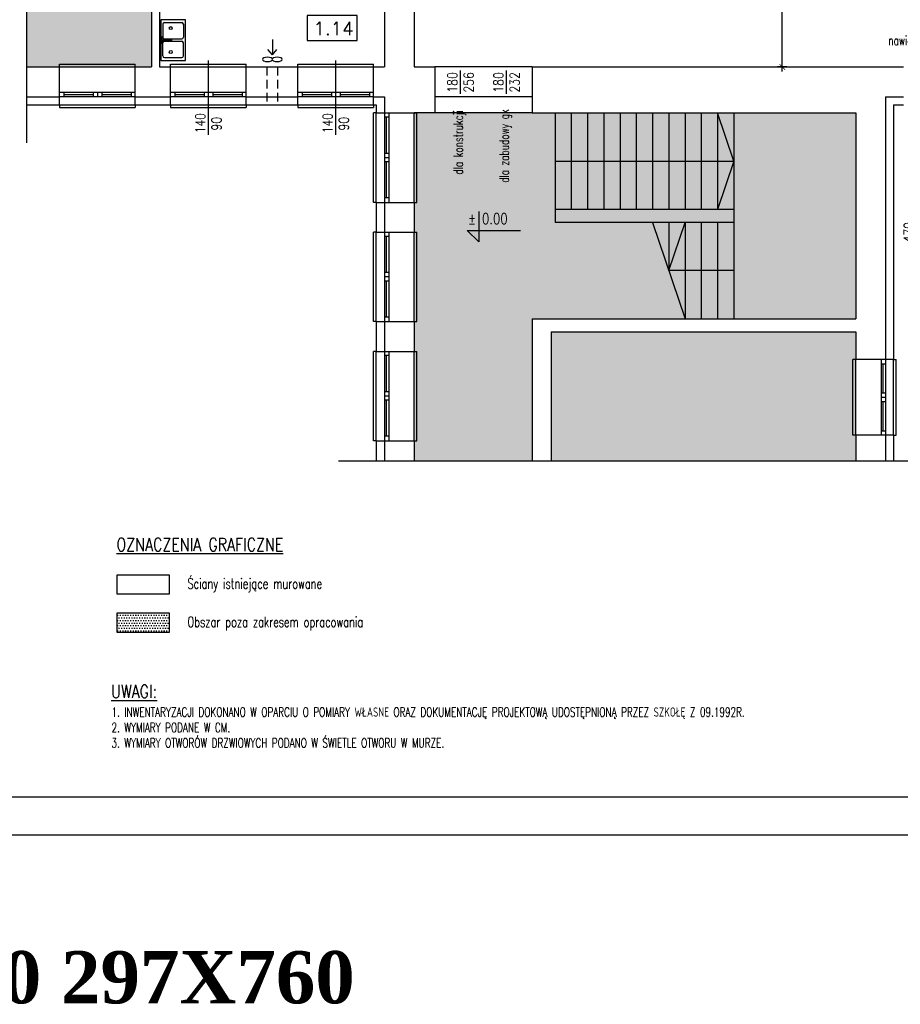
# Model space of a CAD drawing. Header units: millimetres. Extents: x 31969 to 285678, y -69766 to -1123.
# Tile 99 of 161: x 140200 to 141825, y -8993 to -7176. Entities that reach past the tile are written whole.
import ezdxf
from ezdxf.enums import TextEntityAlignment as Align
from ezdxf.lldxf.tags import DXFTag

# ---------------------------------------------------------------- set-up
doc = ezdxf.new("R2010")
doc.units = ezdxf.units.MM
doc.linetypes.add('ACAD_ISO02W100', pattern=[15, 12, -3])
doc.linetypes.add('KRE_16_8', pattern=[24, 16, -8])
for name, color, linetype in [('a-biblioteka', 251, 'Continuous'), ('a-izolacja 1', 3, 'Continuous'), ('a-koty', 1, 'Continuous'), ('a-opis 1', 3, 'Continuous'), ('a-opis 2', 1, 'Continuous'), ('a-opis 3', 15, 'Continuous'), ('a-opis stolarki 1', 3, 'Continuous'), ('a-ramka', 7, 'Continuous'), ('a-schody', 3, 'Continuous'), ('a-stolarka okienna', 3, 'Continuous'), ('a-szkło', 4, 'Continuous'), ('a-szraf', 252, 'Continuous'), ('a-wentylacja', 3, 'Continuous'), ('a-wymiary', 11, 'Continuous'), ('a-ściany istniejące murowane', 6, 'Continuous')]:
    doc.layers.add(name, color=color, linetype=linetype)
doc.layers.add('a-pomocnicza', color=42, linetype='Continuous', plot=False)
doc.styles.add('IREK', font='simplex.shx', dxfattribs={"width": 0.8})
doc.styles.add('MAREK', font='simplex.shx')
doc.styles.add('RS01507', font='romans.shx', dxfattribs={"width": 0.7, "height": 0.15})
doc.styles.add('STYLE2', font='timesbd.ttf')
doc.styles.add('WYMIAR', font='romans.shx', dxfattribs={"width": 0.8})
tags = doc.linetypes.add('DASHED', pattern=[0.75, 0.5, -0.25]).pattern_tags.tags
tags[6:7] = [DXFTag(74, 4), DXFTag(75, 0), DXFTag(340, '0'), DXFTag(46, 1.0), DXFTag(50, 0.0), DXFTag(44, 0.0), DXFTag(45, 0.0)]
tags[4:5] = [DXFTag(74, 4), DXFTag(75, 0), DXFTag(340, '0'), DXFTag(46, 1.0), DXFTag(50, 0.0), DXFTag(44, 0.0), DXFTag(45, 0.0)]
doc.dimstyles.new('MAREK', dxfattribs={"dimscale": 0.85, "dimtxt": 17, "dimasz": 12, "dimexe": 10, "dimexo": 0.625, "dimgap": 5, "dimtad": 1, "dimdec": 1, "dimdsep": 46, "dimtxsty": 'MAREK', "dimblk1": 'ARCHTICK', "dimblk2": 'ARCHTICK', "dimsah": 1, "dimcen": 2.5, "dimdle": 10, "dimadec": 0, "dimazin": 0, "dimtfac": 1, "dimtdec": 1, "dimtmove": 1, "dimatfit": 3, "dimldrblk": 'ARCHTICK', "dimfxl": 0, "dimtolj": 1, "dimtzin": 0, "dimarcsym": 0})

# ---------------------------------------------------------------- blocks, each defined once
blk = doc.blocks.new('_ARCHTICK')
at = {"color": 0, "linetype": 'ByBlock', "const_width": 0.15}
blk.add_lwpolyline([(-0.5, -0.5), (0.5, 0.5)], dxfattribs=at)
blk = doc.blocks.new('*D9')
at = {"layer": 'a-wymiary', "color": 0, "lineweight": -2, "ltscale": 100}
for p, q in [((141851, -7324.4), (141851, -7811.4)), ((141842.5, -7332.9), (141859.5, -7332.9)), ((141842.5, -7802.9), (141859.5, -7802.9))]:
    blk.add_line(p, q, dxfattribs=at)
at = {"layer": 'DEFPOINTS', "color": 0, "ltscale": 100}
for p in [(141813.1, -7332.9), (141813.1, -7802.9), (141851, -7802.9)]:
    blk.add_point(p, dxfattribs=at)
at = {"layer": 'a-wymiary', "color": 0, "lineweight": -2, "ltscale": 100, "xscale": 10.2, "yscale": 10.2, "zscale": 10.2}
for p, rotation in [((141851, -7332.9), 90), ((141851, -7802.9), 270)]:
    blk.add_blockref('_ARCHTICK', p, dxfattribs=dict(at, rotation=rotation))
at = {"layer": 'a-wymiary', "color": 0, "ltscale": 100, "insert": (141839.5, -7567.9), "char_height": 14.45, "attachment_point": 5, "rotation": 90, "style": 'MAREK'}
blk.add_mtext('\\A1;470', dxfattribs=at)
blk = doc.blocks.new('*D63')
at = {"layer": 'a-wymiary', "color": 0, "lineweight": -2, "ltscale": 100}
for p, q in [((141607.5, -7271.4), (141607.5, -6850.4)), ((141616, -6858.9), (141599, -6858.9)), ((141616, -7262.9), (141599, -7262.9))]:
    blk.add_line(p, q, dxfattribs=at)
at = {"layer": 'DEFPOINTS', "color": 0, "ltscale": 100}
for p in [(141607.5, -6858.9), (141631.3, -6858.9), (141631.3, -7262.9)]:
    blk.add_point(p, dxfattribs=at)
at = {"layer": 'a-wymiary', "color": 0, "lineweight": -2, "ltscale": 100, "xscale": 10.2, "yscale": 10.2, "zscale": 10.2}
for p, rotation in [((141607.5, -6858.9), 90), ((141607.5, -7262.9), 270)]:
    blk.add_blockref('_ARCHTICK', p, dxfattribs=dict(at, rotation=rotation))
at = {"layer": 'a-wymiary', "color": 0, "ltscale": 100, "insert": (141596, -7060.9), "char_height": 14.45, "attachment_point": 5, "rotation": 90, "style": 'MAREK'}
blk.add_mtext('\\A1;404', dxfattribs=at)

msp = doc.modelspace()

# ---------------------------------------------------------------- hatches: boundary and pattern name
at = {"layer": 'a-szraf', "ltscale": 30}
h = msp.add_hatch(dxfattribs=at)
h.set_pattern_fill('DOTS', color=256, scale=3)
h.paths.add_polyline_path([(140443.07, -7004.86), (140213.07, -7004.86), (140213.07, -7262.86), (140443.07, -7262.86)])
h.paths.add_polyline_path([(140278.07, -6858.86), (140213.07, -6858.86), (140213.07, -6989.86), (140278.07, -6989.86)])
h.paths.add_polyline_path([(140663.07, -6261.86), (140213.07, -6261.86), (140213.07, -6814.86), (140663.07, -6814.86)])
h = msp.add_hatch(dxfattribs=at)
h.set_pattern_fill('DOTS', color=256, scale=3)
h.paths.add_polyline_path([(141743.07, -7751.86), (141181.07, -7751.86), (141181.07, -7990.36), (141743.07, -7990.36)])
h.paths.add_polyline_path([(141743.07, -7347.86), (140928.07, -7347.86), (140928.07, -7727.86), (141146.07, -7727.86), (141743.07, -7727.86)])
h.paths.add_polyline_path([(141146.07, -7727.86), (140928.07, -7727.86), (140928.07, -7990.36), (141146.07, -7990.36)])
h = msp.add_hatch(dxfattribs=at)
h.set_pattern_fill('DOTS', color=256, scale=3)
h.set_pattern_definition([(0, (103.656, -12.1874), (2.38125, 4.7625), [0, -4.7625])])
h.paths.add_polyline_path([(140475.71, -8306.76), (140475.71, -8270.76), (140379.81, -8270.76), (140379.81, -8306.76)])

# ---------------------------------------------------------------- linework, layer by layer
at = {"layer": 'a-biblioteka'}
for p, q in [((140463.86, -7183.96), (140463.86, -7207.96)), ((140466.86, -7180.96), (140498.95, -7180.96)), ((140501.95, -7183.96), (140501.95, -7207.96)), ((140459.81, -7207.58), (140462.45, -7207.58)), ((140459.81, -7208.94), (140461.09, -7208.94)), ((140461.09, -7217.58), (140461.09, -7208.94)), ((140462.45, -7218.94), (140462.45, -7207.58)), ((140462.45, -7212.58), (140479.08, -7212.58)), ((140462.45, -7213.94), (140479.08, -7213.94)), ((140466.86, -7210.96), (140498.95, -7210.96)), ((140479.08, -7212.26), (140479.78, -7212.26)), ((140479.08, -7214.26), (140479.78, -7214.26)), ((140459.81, -7217.58), (140461.09, -7217.58)), ((140459.81, -7218.94), (140462.45, -7218.94)), ((140463.86, -7242.47), (140463.86, -7218.47)), ((140466.86, -7215.47), (140498.95, -7215.47)), ((140501.95, -7242.47), (140501.95, -7218.47)), ((140466.86, -7245.47), (140498.95, -7245.47))]:
    msp.add_line(p, q, dxfattribs=at)
msp.add_lwpolyline([(140505.69, -7250.72), (140505.69, -7175.72), (140460.33, -7175.72), (140460.33, -7250.72)], close=True, dxfattribs=at)
for points in [[(140478.39, -7213.94, 0.0091413), (140478.42, -7213.96, 0.1007965), (140478.72, -7214.18, 0.104546), (140479.08, -7214.26, 0.104546), (140479.43, -7214.18, 0.1007965), (140479.74, -7213.96, 0.0959107), (140479.94, -7213.64, 0.0927204), (140480.01, -7213.26, 0.0927204), (140479.94, -7212.87, 0.0959107), (140479.74, -7212.55, 0.1007965), (140479.43, -7212.33, 0.104546), (140479.08, -7212.26, 0.104546), (140478.72, -7212.33, 0.1007965), (140478.42, -7212.55, 0.0091413), (140478.39, -7212.58, 0.0927204)], [(140479.08, -7213.94, 0.104546), (140479.3, -7213.89, 0.1007965), (140479.51, -7213.75, 0.0959107), (140479.64, -7213.53, 0.0927204), (140479.69, -7213.26, 0.0927204), (140479.64, -7212.99, 0.0959107), (140479.51, -7212.77, 0.1007965), (140479.3, -7212.62, 0.104546), (140479.08, -7212.58, 0.104546)], [(140479.78, -7214.26, 0.104546), (140480.14, -7214.18, 0.1007965), (140480.44, -7213.96, 0.0959107), (140480.65, -7213.64, 0.0927204), (140480.72, -7213.26, 0.0927204), (140480.65, -7212.87, 0.0959107), (140480.44, -7212.55, 0.1007965), (140480.14, -7212.33, 0.104546), (140479.78, -7212.26, 0.104546)]]:
    msp.add_lwpolyline(points, format="xyb", dxfattribs=at)
for centre in [(140478.62, -7191.11), (140478.62, -7235.33)]:
    msp.add_circle(centre, 2.7, dxfattribs=at)
for centre, radius, start, end in [((140466.86, -7183.96), 3, 90, 180), ((140498.95, -7183.96), 3, 0, 90), ((140457.4, -7208.26), 2.5, 308.2213, 51.7787), ((140466.86, -7207.96), 3, 180, 270), ((140498.95, -7207.96), 3, 270, 0), ((140457.4, -7218.26), 2.5, 308.2213, 51.7787), ((140466.86, -7218.47), 3, 90, 180), ((140498.95, -7218.47), 3, 0, 90), ((140466.86, -7242.47), 3, 180, 270), ((140498.95, -7242.47), 3, 270, 0)]:
    msp.add_arc(centre, radius, start, end, dxfattribs=at)
at = {"layer": 'a-izolacja 1'}
for p, q in [((140213.07, -7317.86), (140273.07, -7317.86)), ((140413.07, -7317.86), (140478.07, -7317.86)), ((140618.07, -7317.86), (140713.07, -7317.86)), ((140853.07, -7317.86), (140873.07, -7317.86)), ((140873.07, -7317.86), (140873.07, -7347.86)), ((141798.07, -7317.86), (141831.07, -7317.86)), ((141798.07, -7317.86), (141798.07, -7802.86)), ((140873.07, -7512.86), (140873.07, -7567.86)), ((140873.07, -7732.86), (140873.07, -7787.86)), ((140873.07, -7952.86), (140873.07, -7990.36)), ((141798.07, -7942.86), (141798.07, -7990.36))]:
    msp.add_line(p, q, dxfattribs=at)
at = {"layer": 'a-koty'}
msp.add_lwpolyline([(141047.1, -7529.91), (141047.1, -7585.79), (141025.88, -7564.56), (141124.53, -7564.56)], dxfattribs=at)
at = {"layer": 'a-opis 3'}
msp.add_lwpolyline([(140822.51, -7167.66), (140730.6, -7167.66), (140730.6, -7213.9), (140822.51, -7213.9)], close=True, dxfattribs=at)
at = {"layer": 'a-opis stolarki 1'}
for p, q in [((140548.07, -7388.29), (140548.07, -7251.17)), ((140783.07, -7388.29), (140783.07, -7251.17)), ((141013.57, -7310.38), (141013.57, -7269.33)), ((141098.57, -7310.38), (141098.57, -7269.33)), ((141013.57, -7312.38), (141013.57, -7271.33)), ((141098.57, -7312.38), (141098.57, -7271.33))]:
    msp.add_line(p, q, dxfattribs=at)
at = {"layer": 'a-ramka', "ltscale": 0.5}
for points in [[(144793.33, -8680.89), (139893.33, -8680.89), (139893.33, -5710.89), (144793.33, -5710.89)], [(140143.33, -5780.89), (144723.33, -5780.89), (144723.33, -8610.89), (140143.33, -8610.89)]]:
    msp.add_lwpolyline(points, close=True, dxfattribs=at)
at = {"layer": 'a-schody'}
for p, q in [((141188.07, -7347.86), (141188.07, -7525.86)), ((141218.07, -7347.86), (141218.07, -7525.86)), ((141248.07, -7347.86), (141248.07, -7525.86)), ((141278.07, -7347.86), (141278.07, -7525.86)), ((141308.07, -7347.86), (141308.07, -7525.86)), ((141338.07, -7347.86), (141338.07, -7525.86)), ((141368.07, -7347.86), (141368.07, -7525.86)), ((141398.07, -7347.86), (141398.07, -7525.86)), ((141428.07, -7347.86), (141428.07, -7525.86)), ((141458.07, -7347.86), (141458.07, -7525.86)), ((141488.07, -7347.86), (141488.07, -7525.86)), ((141518.07, -7436.86), (141488.07, -7347.86)), ((141518.07, -7347.86), (141518.07, -7525.86)), ((141188.07, -7436.86), (141518.07, -7436.86)), ((141518.07, -7436.86), (141488.07, -7525.86)), ((141518.07, -7525.86), (141188.07, -7525.86)), ((141188.07, -7525.86), (141188.07, -7549.86)), ((141518.07, -7525.86), (141518.07, -7549.86)), ((141518.07, -7549.86), (141188.07, -7549.86)), ((141368.07, -7549.86), (141428.07, -7727.86)), ((141398.07, -7549.86), (141398.07, -7638.86)), ((141398.07, -7638.86), (141428.07, -7549.86)), ((141428.07, -7549.86), (141428.07, -7727.86)), ((141458.07, -7549.86), (141458.07, -7727.86)), ((141488.07, -7549.86), (141488.07, -7727.86)), ((141518.07, -7549.86), (141518.07, -7727.86)), ((141518.07, -7638.86), (141398.07, -7638.86))]:
    msp.add_line(p, q, dxfattribs=at)
at = {"layer": 'a-stolarka okienna', "ltscale": 40}
for p, q in [((140273.07, -7262.86), (140273.07, -7257.86)), ((140273.07, -7257.86), (140413.07, -7257.86)), ((140413.07, -7262.86), (140413.07, -7257.86)), ((140478.07, -7262.86), (140478.07, -7257.86)), ((140478.07, -7257.86), (140618.07, -7257.86)), ((140618.07, -7262.86), (140618.07, -7257.86)), ((140713.07, -7262.86), (140713.07, -7257.86)), ((140713.07, -7257.86), (140853.07, -7257.86)), ((140853.07, -7262.86), (140853.07, -7257.86)), ((140273.07, -7332.86), (140273.07, -7337.86)), ((140273.07, -7337.86), (140413.07, -7337.86)), ((140413.07, -7332.86), (140413.07, -7337.86)), ((140478.07, -7332.86), (140478.07, -7337.86)), ((140478.07, -7337.86), (140618.07, -7337.86)), ((140618.07, -7332.86), (140618.07, -7337.86)), ((140713.07, -7332.86), (140713.07, -7337.86)), ((140713.07, -7337.86), (140853.07, -7337.86)), ((140853.07, -7332.86), (140853.07, -7337.86)), ((140858.07, -7347.86), (140853.07, -7347.86)), ((140853.07, -7512.86), (140853.07, -7347.86)), ((140928.07, -7347.86), (140933.07, -7347.86)), ((140933.07, -7512.86), (140933.07, -7347.86)), ((140858.07, -7512.86), (140853.07, -7512.86)), ((140928.07, -7512.86), (140933.07, -7512.86)), ((140858.07, -7567.86), (140853.07, -7567.86)), ((140853.07, -7732.86), (140853.07, -7567.86)), ((140928.07, -7567.86), (140933.07, -7567.86)), ((140933.07, -7732.86), (140933.07, -7567.86)), ((140858.07, -7732.86), (140853.07, -7732.86)), ((140928.07, -7732.86), (140933.07, -7732.86)), ((140858.07, -7787.86), (140853.07, -7787.86)), ((140853.07, -7952.86), (140853.07, -7787.86)), ((140928.07, -7787.86), (140933.07, -7787.86)), ((140933.07, -7952.86), (140933.07, -7787.86)), ((141743.07, -7802.86), (141738.07, -7802.86)), ((141738.07, -7942.86), (141738.07, -7802.86)), ((141813.07, -7802.86), (141818.07, -7802.86)), ((141818.07, -7942.86), (141818.07, -7802.86)), ((140858.07, -7952.86), (140853.07, -7952.86)), ((140928.07, -7952.86), (140933.07, -7952.86)), ((141743.07, -7942.86), (141738.07, -7942.86)), ((141813.07, -7942.86), (141818.07, -7942.86))]:
    msp.add_line(p, q, dxfattribs=at)
at = {"layer": 'a-stolarka okienna', "linetype": 'DASHED', "lineweight": 25, "ltscale": 20}
for p, q in [((140273.07, -7262.86), (140413.07, -7262.86)), ((140478.07, -7262.86), (140618.07, -7262.86)), ((140713.07, -7262.86), (140853.07, -7262.86)), ((140273.07, -7332.86), (140413.07, -7332.86)), ((140478.07, -7332.86), (140618.07, -7332.86)), ((140713.07, -7332.86), (140853.07, -7332.86)), ((140858.07, -7512.86), (140858.07, -7347.86)), ((140928.07, -7512.86), (140928.07, -7347.86)), ((140858.07, -7732.86), (140858.07, -7567.86)), ((140928.07, -7732.86), (140928.07, -7567.86)), ((140858.07, -7952.86), (140858.07, -7787.86)), ((140928.07, -7952.86), (140928.07, -7787.86)), ((141743.07, -7942.86), (141743.07, -7802.86)), ((141813.07, -7942.86), (141813.07, -7802.86))]:
    msp.add_line(p, q, dxfattribs=at)
at = {"layer": 'a-stolarka okienna', "linetype": 'DASHED', "lineweight": 25, "ltscale": 40}
for p, q in [((141146.07, -7262.86), (140966.07, -7262.86)), ((141146.07, -7317.86), (140966.07, -7317.86)), ((141146.07, -7347.86), (140966.07, -7347.86))]:
    msp.add_line(p, q, dxfattribs=at)
at = {"layer": 'a-stolarka okienna'}
for p, q in [((140413.07, -7317.86), (140273.07, -7317.86)), ((140413.07, -7309.86), (140273.3, -7309.86)), ((140281.3, -7309.86), (140281.3, -7317.86)), ((140335.3, -7309.86), (140335.3, -7317.86)), ((140343.18, -7309.86), (140343.18, -7317.86)), ((140351.07, -7309.86), (140351.07, -7317.86)), ((140405.3, -7309.86), (140405.3, -7317.86)), ((140618.07, -7317.86), (140478.07, -7317.86)), ((140618.07, -7309.86), (140478.3, -7309.86)), ((140486.3, -7309.86), (140486.3, -7317.86)), ((140540.3, -7309.86), (140540.3, -7317.86)), ((140556.07, -7309.86), (140556.07, -7317.86)), ((140610.3, -7309.86), (140610.3, -7317.86)), ((140853.07, -7317.86), (140713.07, -7317.86)), ((140853.07, -7309.86), (140713.3, -7309.86)), ((140721.3, -7309.86), (140721.3, -7317.86)), ((140775.3, -7309.86), (140775.3, -7317.86)), ((140791.07, -7309.86), (140791.07, -7317.86)), ((140845.3, -7309.86), (140845.3, -7317.86)), ((140873.07, -7347.86), (140873.07, -7512.86)), ((140881.07, -7355.64), (140873.07, -7355.64)), ((140881.07, -7347.86), (140881.07, -7512.64)), ((140881.07, -7422.48), (140873.07, -7422.48)), ((140881.07, -7430.36), (140873.07, -7430.36)), ((140881.07, -7438.14), (140873.07, -7438.14)), ((140881.07, -7504.64), (140873.07, -7504.64)), ((140873.07, -7567.86), (140873.07, -7732.86)), ((140881.07, -7575.64), (140873.07, -7575.64)), ((140881.07, -7567.86), (140881.07, -7732.64)), ((140881.07, -7642.48), (140873.07, -7642.48)), ((140881.07, -7650.36), (140873.07, -7650.36)), ((140881.07, -7658.14), (140873.07, -7658.14)), ((140881.07, -7724.64), (140873.07, -7724.64)), ((140873.07, -7787.86), (140873.07, -7952.86)), ((140881.07, -7795.64), (140873.07, -7795.64)), ((140881.07, -7787.86), (140881.07, -7952.64)), ((141790.07, -7802.86), (141790.07, -7942.64)), ((141790.07, -7810.64), (141798.07, -7810.64)), ((141798.07, -7802.86), (141798.07, -7942.86)), ((140881.07, -7862.48), (140873.07, -7862.48)), ((141798.07, -7865.09), (141790.07, -7865.09)), ((140881.07, -7870.36), (140873.07, -7870.36)), ((140881.07, -7878.14), (140873.07, -7878.14)), ((141798.07, -7872.98), (141790.07, -7872.98)), ((141798.07, -7880.75), (141790.07, -7880.75)), ((141790.07, -7934.64), (141798.07, -7934.64)), ((140881.07, -7944.64), (140873.07, -7944.64))]:
    msp.add_line(p, q, dxfattribs=at)
at = {"layer": 'a-szkło', "ltscale": 2}
for p, q in [((140281.3, -7313.86), (140335.3, -7313.86)), ((140351.07, -7313.86), (140405.3, -7313.86)), ((140486.3, -7313.86), (140540.3, -7313.86)), ((140556.07, -7313.86), (140610.3, -7313.86)), ((140721.3, -7313.86), (140775.3, -7313.86)), ((140791.07, -7313.86), (140845.3, -7313.86)), ((140877.07, -7422.48), (140877.07, -7355.64)), ((140877.07, -7504.64), (140877.07, -7438.14)), ((140877.07, -7642.48), (140877.07, -7575.64)), ((140877.07, -7724.64), (140877.07, -7658.14)), ((140877.07, -7862.48), (140877.07, -7795.64)), ((141794.07, -7865.09), (141794.07, -7810.64)), ((140877.07, -7944.64), (140877.07, -7878.14)), ((141794.07, -7934.64), (141794.07, -7880.75))]:
    msp.add_line(p, q, dxfattribs=at)
at = {"layer": 'a-wentylacja', "linetype": 'DASHED', "ltscale": 0.009}
for p, q in [((140666.1, -7212.14), (140666.1, -7240.26)), ((140666.1, -7240.26), (140657.96, -7230.51)), ((140666.1, -7240.26), (140674.25, -7230.51))]:
    msp.add_line(p, q, dxfattribs=at)
at = {"layer": 'a-wentylacja', "linetype": 'KRE_16_8'}
for p, q in [((140655.88, -7262.86), (140655.88, -7332.86)), ((140675.88, -7262.86), (140675.88, -7332.86))]:
    msp.add_line(p, q, dxfattribs=at)
at = {"layer": 'a-wentylacja', "extrusion": (0, 0, -1)}
for centre in [(140657.04, -7249.02), (140675.06, -7249.02)]:
    msp.add_ellipse(centre, major_axis=(-9.4, 0), ratio=0.4166685, dxfattribs=at)
at = {"layer": 'a-ściany istniejące murowane'}
for p, q in [((140213.07, -7402.86), (140213.07, -6121.86)), ((140928.07, -6968.86), (140928.07, -7262.86)), ((140443.07, -7004.86), (140443.07, -7262.86)), ((140458.07, -7004.86), (140458.07, -7262.86)), ((140873.07, -7004.86), (140873.07, -7262.86)), ((140213.07, -7262.86), (140273.07, -7262.86)), ((140273.07, -7332.86), (140273.07, -7262.86)), ((140413.07, -7262.86), (140443.07, -7262.86)), ((140413.07, -7332.86), (140413.07, -7262.86)), ((140458.07, -7262.86), (140478.07, -7262.86)), ((140478.07, -7332.86), (140478.07, -7262.86)), ((140618.07, -7332.86), (140618.07, -7262.86)), ((140618.07, -7262.86), (140713.07, -7262.86)), ((140713.07, -7332.86), (140713.07, -7262.86)), ((140853.07, -7332.86), (140853.07, -7262.86)), ((140853.07, -7262.86), (140873.07, -7262.86)), ((140928.07, -7262.86), (140966.07, -7262.86)), ((140966.07, -7262.86), (140966.07, -7347.86)), ((141146.07, -7262.86), (141146.07, -7347.86)), ((141146.07, -7262.86), (141831.07, -7262.86)), ((140213.07, -7332.86), (140273.07, -7332.86)), ((140413.07, -7332.86), (140478.07, -7332.86)), ((140618.07, -7332.86), (140713.07, -7332.86)), ((140853.07, -7332.86), (140858.07, -7332.86)), ((140858.07, -7332.86), (140858.07, -7347.86)), ((141813.07, -7332.86), (141831.07, -7332.86)), ((141813.07, -7332.86), (141813.07, -7802.86)), ((140858.07, -7347.86), (140928.07, -7347.86)), ((140966.07, -7347.86), (140928.07, -7347.86)), ((141146.07, -7347.86), (141743.07, -7347.86)), ((141743.07, -7347.86), (141743.07, -7727.86)), ((140858.07, -7512.86), (140928.07, -7512.86)), ((140858.07, -7512.86), (140858.07, -7567.86)), ((140928.07, -7512.86), (140928.07, -7567.86)), ((140858.07, -7567.86), (140928.07, -7567.86)), ((140858.07, -7732.86), (140928.07, -7732.86)), ((140858.07, -7732.86), (140858.07, -7787.86)), ((140928.07, -7732.86), (140928.07, -7787.86)), ((141146.07, -7727.86), (141743.07, -7727.86)), ((141146.07, -7727.86), (141146.07, -7990.36)), ((141181.07, -7751.86), (141743.07, -7751.86)), ((141181.07, -7751.86), (141181.07, -7990.36)), ((141743.07, -7751.86), (141743.07, -7802.86)), ((140858.07, -7787.86), (140928.07, -7787.86)), ((141813.07, -7802.86), (141743.07, -7802.86)), ((140858.07, -7952.86), (140928.07, -7952.86)), ((140858.07, -7952.86), (140858.07, -7990.36)), ((140928.07, -7952.86), (140928.07, -7990.36)), ((141813.07, -7942.86), (141743.07, -7942.86)), ((141743.07, -7942.86), (141743.07, -7990.36)), ((141813.07, -7942.86), (141813.07, -7990.36)), ((141858.07, -7990.36), (140788.07, -7990.36))]:
    msp.add_line(p, q, dxfattribs=at)
for points in [[(140379.81, -8200.09), (140475.71, -8200.09), (140475.71, -8236.09), (140379.81, -8236.09)], [(140379.81, -8270.76), (140475.71, -8270.76), (140475.71, -8306.76), (140379.81, -8306.76)]]:
    msp.add_lwpolyline(points, close=True, dxfattribs=at)

# ---------------------------------------------------------------- texts
at = {"layer": 'a-koty', "insert": (141027.31, -7533.06), "char_height": 19.8, "width": 462.9754, "attachment_point": 1, "style": 'WYMIAR'}
msp.add_mtext('%%P 0.00', dxfattribs=at)
at = {"layer": 'a-opis 1', "ltscale": 40, "style": 'RS01507', "width": 0.7}
for s, height, p in [('nawiewnikiem', 17.1027, (141803.35, -7214.09)), ('Ściany istniejące murowane', 18.9125, (140509.38, -8216.6)), ('Obszar poza zakresem opracowania', 18.9125, (140509.38, -8287.27))]:
    msp.add_text(s, height=height, dxfattribs=at).set_placement(p, align=Align.MIDDLE_LEFT)
for s, p in [('dla konstrukcji', (141009.32, -7461.62)), ('dla zabudowy gk', (141094.32, -7476.63))]:
    msp.add_text(s, height=17.1027, rotation=90, dxfattribs=at).set_placement(p, align=Align.MIDDLE_LEFT)
at = {"layer": 'a-opis 1', "ltscale": 40, "insert": (140369.19, -8445.09), "char_height": 17.10272, "width": 1825.5351, "attachment_point": 1, "style": 'RS01507'}
msp.add_mtext('1. INWENTARYZACJI DOKONANO W OPARCIU O POMIARY WŁASNE ORAZ DOKUMENTACJĘ PROJEKTOWĄ UDOSTĘPNIONĄ PRZEZ SZKOŁĘ Z 09.1992R.\\P2. WYMIARY PODANE W CM.\\P3. WYMIARY OTWORÓW DRZWIOWYCH PODANO W ŚWIETLE OTWORU W MURZE.\\P\\P\\P{\\C14;   }', dxfattribs=at)
at = {"layer": 'a-opis 2', "linetype": 'ACAD_ISO02W100', "ltscale": 0.5, "char_height": 24.007, "attachment_point": 1, "style": 'IREK'}
for s, insert, width in [('{\\LOZNACZENIA GRAFICZNE }', (140378.38, -8132.44), 463.1317), ('{\\LUWAGI:}', (140368.43, -8403.61), 295.3757)]:
    msp.add_mtext(s, dxfattribs=dict(at, insert=insert, width=width))
at = {"layer": 'a-opis 3', "style": 'MAREK'}
msp.add_text('1.14', height=24.659, dxfattribs=at).set_placement((140742.07, -7204.19))
at = {"layer": 'a-opis stolarki 1', "char_height": 18, "width": 35.8438, "attachment_point": 7, "rotation": 90, "style": 'WYMIAR'}
for s, insert in [('{\\W0.995659; }\\P 180\\P256', (141037.56, -7309.8)), ('{\\W0.995659; }\\P 180\\P232', (141122.55, -7309.8)), ('{\\W0.995659; }\\P 140\\P{\\W0.34804; }90', (140572.05, -7385.17)), ('{\\W0.995659; }\\P 140\\P{\\W0.34804; }90', (140807.05, -7385.17))]:
    msp.add_mtext(s, dxfattribs=dict(at, insert=insert))
at = {"layer": 'a-pomocnicza', "ltscale": 2, "insert": (139899.78, -8894.97), "char_height": 64.2978, "width": 1749.1512, "attachment_point": 1, "style": 'STYLE2'}
msp.add_mtext('{\\H1.5x;1:100 297X760}', dxfattribs=at)

# ---------------------------------------------------------------- dimensions: what is measured, and where the dimension line sits
at = {"layer": 'a-wymiary', "ltscale": 100}
for base, p1, p2, picture, middle in [((141607.46, -6858.86), (141631.32, -7262.86), (141631.32, -6858.86), '*D63', (141595.99, -7060.86)), ((141851.02, -7802.86), (141813.07, -7332.86), (141813.07, -7802.86), '*D9', (141839.54, -7567.86))]:
    dim = msp.add_linear_dim(base=base, p1=p1, p2=p2, angle=90, dimstyle='MAREK', dxfattribs=at)
    dim.commit()
    dim.dimension.update_dxf_attribs({"geometry": picture, "text_midpoint": middle})

doc.saveas('drawing.dxf')
